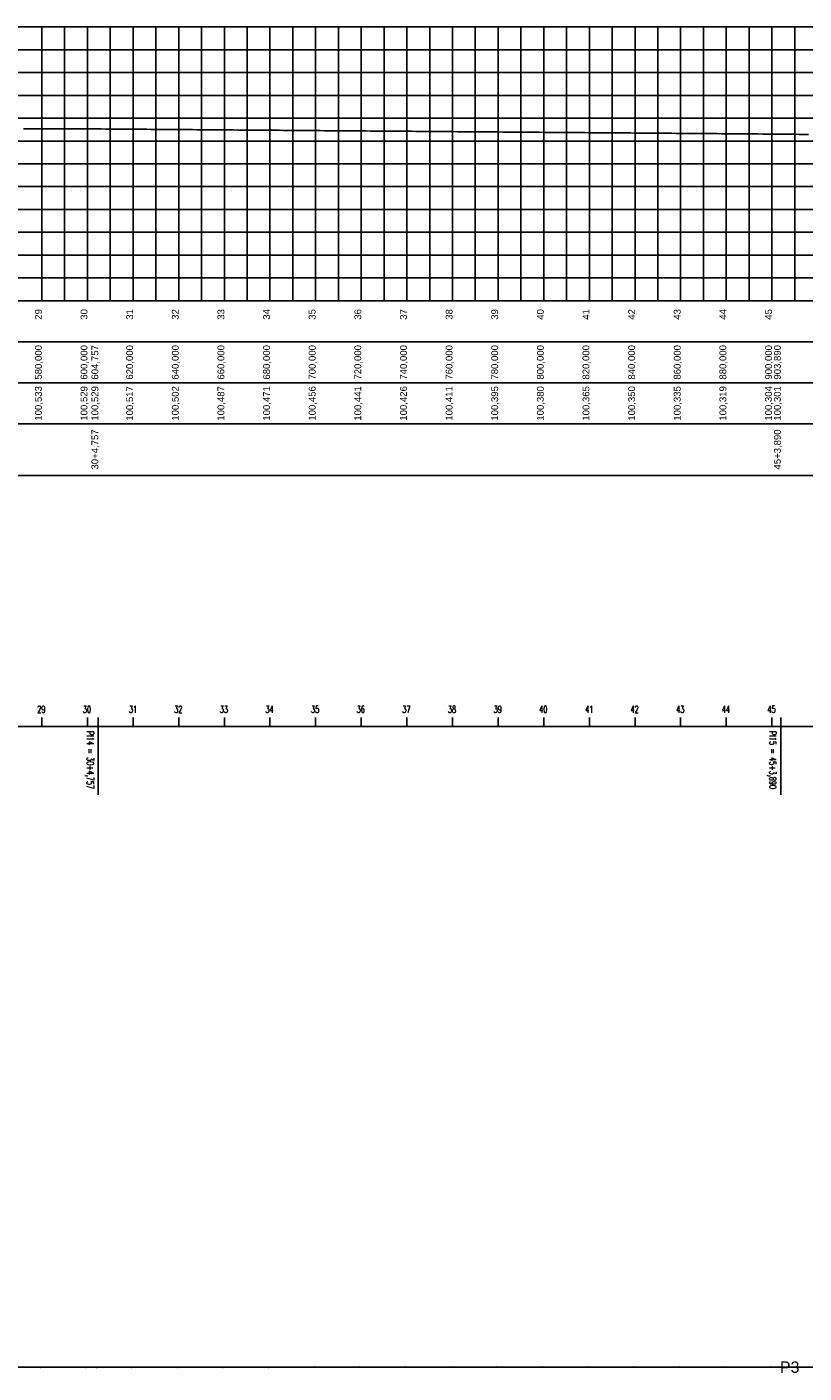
# Model space of a CAD drawing. Extents: x 4680 to 6044, y 9631 to 10233.
# Tile 3 of 4: x 5358 to 5698, y 9631 to 10221. Entities that reach past the tile are written whole.
import ezdxf
from ezdxf.enums import TextEntityAlignment as Align

# ---------------------------------------------------------------- set-up
doc = ezdxf.new("R2010")
doc.units = 0
doc.header["$MEASUREMENT"] = 0
doc.header["$PDMODE"] = 34
doc.header["$PDSIZE"] = 0.2
doc.linetypes.add('CONTINUO', pattern=[0])
doc.layers.get('0').update_dxf_attribs({"linetype": 'CONTINUOUS'})
doc.layers.add('DRENO-001', color=3, linetype='CONTINUOUS')
doc.layers.add('JAN', color=8, linetype='CONTINUOUS')
doc.styles.add('$PF_GREIDE', font='ARIAL.TTF')
doc.styles.add('SIMPLEX', font='simplex', dxfattribs={"height": 0.2})
doc.styles.get("Standard").update_dxf_attribs({"font": 'ARIAL.TTF'})

msp = doc.modelspace()

# ---------------------------------------------------------------- linework, layer by layer
at = {"color": 30}
for p, q in [((5364.09, 10101.12), (5364.09, 10221.12)), ((5374.09, 10101.12), (5374.09, 10221.12)), ((5394.09, 10101.12), (5394.09, 10221.12)), ((5404.09, 10101.12), (5404.09, 10221.12)), ((5414.09, 10101.12), (5414.09, 10221.12)), ((5424.09, 10101.12), (5424.09, 10221.12)), ((5444.09, 10101.12), (5444.09, 10221.12)), ((5454.09, 10101.12), (5454.09, 10221.12)), ((5464.09, 10101.12), (5464.09, 10221.12)), ((5474.09, 10101.12), (5474.09, 10221.12)), ((5494.09, 10101.12), (5494.09, 10221.12)), ((5504.09, 10101.12), (5504.09, 10221.12)), ((5514.09, 10101.12), (5514.09, 10221.12)), ((5524.09, 10101.12), (5524.09, 10221.12)), ((5544.09, 10101.12), (5544.09, 10221.12)), ((5554.09, 10101.12), (5554.09, 10221.12)), ((5564.09, 10101.12), (5564.09, 10221.12)), ((5574.09, 10101.12), (5574.09, 10221.12)), ((5594.09, 10101.12), (5594.09, 10221.12)), ((5604.09, 10101.12), (5604.09, 10221.12)), ((5614.09, 10101.12), (5614.09, 10221.12)), ((5624.09, 10101.12), (5624.09, 10221.12)), ((5644.09, 10101.12), (5644.09, 10221.12)), ((5654.09, 10101.12), (5654.09, 10221.12)), ((5664.09, 10101.12), (5664.09, 10221.12)), ((5674.09, 10101.12), (5674.09, 10221.12)), ((5694.09, 10101.12), (5694.09, 10221.12)), ((4734.09, 10211.12), (6044.09, 10211.12)), ((4734.09, 10191.12), (6044.09, 10191.12)), ((4734.09, 10181.12), (6044.09, 10181.12)), ((4734.09, 10171.12), (6044.09, 10171.12)), ((4734.09, 10161.12), (6044.09, 10161.12)), ((4734.09, 10141.12), (6044.09, 10141.12)), ((4734.09, 10131.12), (6044.09, 10131.12)), ((4734.09, 10121.12), (6044.09, 10121.12)), ((4734.09, 10111.12), (6044.09, 10111.12))]:
    msp.add_line(p, q, dxfattribs=at)
at = {"color": 36}
for p, q in [((5384.09, 10101.12), (5384.09, 10221.12)), ((5434.09, 10101.12), (5434.09, 10221.12)), ((5484.09, 10101.12), (5484.09, 10221.12)), ((5534.09, 10101.12), (5534.09, 10221.12)), ((5584.09, 10101.12), (5584.09, 10221.12)), ((5634.09, 10101.12), (5634.09, 10221.12)), ((5684.09, 10101.12), (5684.09, 10221.12)), ((4734.09, 10201.12), (6044.09, 10201.12)), ((4734.09, 10151.12), (6044.09, 10151.12))]:
    msp.add_line(p, q, dxfattribs=at)
at = {"color": 36, "linetype": 'CONTINUOUS'}
for p, q in [((4734.09, 10047.12), (6044.09, 10047.12)), ((6044.09, 10024.54), (4734.09, 10024.54))]:
    msp.add_line(p, q, dxfattribs=at)
for points in [[(4734.09, 10101.12), (6044.09, 10101.12), (6044.09, 10221.12), (4734.09, 10221.12)], [(4734.09, 10101.12), (6044.09, 10101.12), (6044.09, 10083.12), (4734.09, 10083.12)], [(4734.09, 10083.12), (6044.09, 10083.12), (6044.09, 10065.12), (4734.09, 10065.12)], [(4734.09, 10065.12), (6044.09, 10065.12), (6044.09, 10047.12), (4734.09, 10047.12)]]:
    msp.add_lwpolyline(points, close=True, dxfattribs=at)
at = {"color": 160, "linetype": 'CONTINUOUS'}
msp.add_lwpolyline([(5356.09, 10176.46), (5358.09, 10176.45), (5360.09, 10176.45), (5362.09, 10176.45), (5364.09, 10176.44), (5366.09, 10176.44), (5368.09, 10176.44), (5370.09, 10176.43), (5372.09, 10176.43), (5374.09, 10176.43), (5376.09, 10176.42), (5378.09, 10176.42), (5380.09, 10176.42), (5382.09, 10176.41), (5384.09, 10176.41), (5386.09, 10176.41), (5388.09, 10176.4), (5388.85, 10176.4), (5390.09, 10176.39), (5392.09, 10176.38), (5394.09, 10176.36), (5396.09, 10176.35), (5398.09, 10176.33), (5400.09, 10176.32), (5402.09, 10176.3), (5404.09, 10176.29), (5406.09, 10176.27), (5408.09, 10176.26), (5410.09, 10176.24), (5412.09, 10176.22), (5414.09, 10176.21), (5416.09, 10176.19), (5418.09, 10176.18), (5420.09, 10176.16), (5422.09, 10176.15), (5424.09, 10176.13), (5426.09, 10176.12), (5428.09, 10176.1), (5430.09, 10176.09), (5432.09, 10176.07), (5434.09, 10176.06), (5436.09, 10176.04), (5438.09, 10176.03), (5440.09, 10176.01), (5442.09, 10176), (5444.09, 10175.98), (5446.09, 10175.97), (5448.09, 10175.95), (5450.09, 10175.94), (5452.09, 10175.92), (5454.09, 10175.91), (5456.09, 10175.89), (5458.09, 10175.88), (5460.09, 10175.86), (5462.09, 10175.84), (5464.09, 10175.83), (5466.09, 10175.81), (5468.09, 10175.8), (5470.09, 10175.78), (5472.09, 10175.77), (5474.09, 10175.75), (5476.09, 10175.74), (5478.09, 10175.72), (5480.09, 10175.71), (5482.09, 10175.69), (5484.09, 10175.68), (5486.09, 10175.66), (5488.09, 10175.65), (5490.09, 10175.63), (5492.09, 10175.62), (5494.09, 10175.6), (5496.09, 10175.59), (5498.09, 10175.57), (5500.09, 10175.56), (5502.09, 10175.54), (5504.09, 10175.53), (5506.09, 10175.51), (5508.09, 10175.5), (5510.09, 10175.48), (5512.09, 10175.46), (5514.09, 10175.45), (5516.09, 10175.43), (5518.09, 10175.42), (5520.09, 10175.4), (5522.09, 10175.39), (5524.09, 10175.37), (5526.09, 10175.36), (5528.09, 10175.34), (5530.09, 10175.33), (5532.09, 10175.31), (5534.09, 10175.3), (5536.09, 10175.28), (5538.09, 10175.27), (5540.09, 10175.25), (5542.09, 10175.24), (5544.09, 10175.22), (5546.09, 10175.21), (5548.09, 10175.19), (5550.09, 10175.18), (5552.09, 10175.16), (5554.09, 10175.15), (5556.09, 10175.13), (5558.09, 10175.12), (5560.09, 10175.1), (5562.09, 10175.08), (5564.09, 10175.07), (5566.09, 10175.05), (5568.09, 10175.04), (5570.09, 10175.02), (5572.09, 10175.01), (5574.09, 10174.99), (5576.09, 10174.98), (5578.09, 10174.96), (5580.09, 10174.95), (5582.09, 10174.93), (5584.09, 10174.92), (5586.09, 10174.9), (5588.09, 10174.89), (5590.09, 10174.87), (5592.09, 10174.86), (5594.09, 10174.84), (5596.09, 10174.83), (5598.09, 10174.81), (5600.09, 10174.8), (5602.09, 10174.78), (5604.09, 10174.77), (5606.09, 10174.75), (5608.09, 10174.74), (5610.09, 10174.72), (5612.09, 10174.7), (5614.09, 10174.69), (5616.09, 10174.67), (5618.09, 10174.66), (5620.09, 10174.64), (5622.09, 10174.63), (5624.09, 10174.61), (5626.09, 10174.6), (5628.09, 10174.58), (5630.09, 10174.57), (5632.09, 10174.55), (5634.09, 10174.54), (5636.09, 10174.52), (5638.09, 10174.51), (5640.09, 10174.49), (5642.09, 10174.48), (5644.09, 10174.46), (5646.09, 10174.45), (5648.09, 10174.43), (5650.09, 10174.42), (5652.09, 10174.4), (5654.09, 10174.39), (5656.09, 10174.37), (5658.09, 10174.36), (5660.09, 10174.34), (5662.09, 10174.32), (5664.09, 10174.31), (5666.09, 10174.29), (5668.09, 10174.28), (5670.09, 10174.26), (5672.09, 10174.25), (5674.09, 10174.23), (5676.09, 10174.22), (5678.09, 10174.2), (5680.09, 10174.19), (5682.09, 10174.17), (5684.09, 10174.16), (5686.09, 10174.14), (5687.98, 10174.13), (5688.09, 10174.13), (5690.09, 10174.1), (5692.09, 10174.08), (5694.09, 10174.06), (5696.09, 10174.03), (5698.09, 10174.01), (5700.09, 10173.99)], dxfattribs=at)
msp.add_point((5687.36, 9633.76))
at = {"layer": 'DRENO-001'}
msp.add_lwpolyline([(4783.47, 9633.75), (4786.16, 9633.75), (4789.04, 9633.75), (4834.63, 9633.75), (4882.71, 9633.75), (4934.94, 9633.75), (4985.08, 9633.75), (5000, 9633.75), (5040.19, 9633.75), (5083.4, 9633.75), (5128.93, 9633.75), (5180.54, 9633.75), (5232.05, 9633.75), (5285.38, 9633.75), (5388.22, 9633.75), (5687.36, 9633.76), (5736.31, 9633.76), (5780.39, 9633.76), (5830.12, 9633.76), (5883.01, 9633.76), (5926.29, 9633.76), (5988.37, 9633.76)], dxfattribs=at)
for p in [(5363.47, 9633.75), (5363.47, 9633.75), (5383.47, 9633.75), (5383.47, 9633.75), (5388.2, 9633.75), (5388.22, 9633.75), (5388.22, 9633.75), (5388.22, 9633.75), (5403.47, 9633.75), (5403.47, 9633.75), (5423.47, 9633.75), (5423.47, 9633.75), (5443.47, 9633.75), (5443.47, 9633.75), (5463.47, 9633.75), (5463.47, 9633.75), (5483.47, 9633.76), (5483.47, 9633.76), (5503.47, 9633.76), (5503.47, 9633.76), (5523.47, 9633.76), (5523.47, 9633.76), (5543.47, 9633.76), (5543.47, 9633.76), (5563.47, 9633.76), (5563.47, 9633.76), (5583.47, 9633.76), (5583.47, 9633.76), (5603.47, 9633.76), (5603.47, 9633.76), (5623.47, 9633.76), (5623.47, 9633.76), (5643.47, 9633.76), (5643.47, 9633.76), (5663.47, 9633.76), (5663.47, 9633.76), (5683.47, 9633.76), (5683.47, 9633.76), (5687.36, 9633.76), (5687.36, 9633.76)]:
    msp.add_point(p, dxfattribs=at)
at = {"layer": 'JAN', "color": 3, "linetype": 'CONTINUO'}
for points in [[(5364.09, 9914.54), (5364.09, 9918.54)], [(5384.09, 9914.54), (5384.09, 9918.54)], [(5388.85, 9914.54), (5388.85, 9918.54)], [(5404.09, 9914.54), (5404.09, 9918.54)], [(5424.09, 9914.54), (5424.09, 9918.54)], [(5444.09, 9914.54), (5444.09, 9918.54)], [(5464.09, 9914.54), (5464.09, 9918.54)], [(5484.09, 9914.54), (5484.09, 9918.54)], [(5504.09, 9914.54), (5504.09, 9918.54)], [(5524.09, 9914.54), (5524.09, 9918.54)], [(5544.09, 9914.54), (5544.09, 9918.54)], [(5564.09, 9914.54), (5564.09, 9918.54)], [(5584.09, 9914.54), (5584.09, 9918.54)], [(5604.09, 9914.54), (5604.09, 9918.54)], [(5624.09, 9914.54), (5624.09, 9918.54)], [(5644.09, 9914.54), (5644.09, 9918.54)], [(5664.09, 9914.54), (5664.09, 9918.54)], [(5684.09, 9914.54), (5684.09, 9918.54)], [(5687.98, 9914.54), (5687.98, 9918.54)]]:
    msp.add_lwpolyline(points, dxfattribs=at)
at = {"layer": 'JAN', "color": 2, "linetype": 'CONTINUO'}
for points in [[(5286.01, 9914.54), (5388.85, 9914.54)], [(5388.85, 9914.54), (5687.98, 9914.54)], [(5687.98, 9914.54), (5736.94, 9914.54)]]:
    msp.add_lwpolyline(points, dxfattribs=at)
at = {"layer": 'JAN', "color": 1, "linetype": 'CONTINUO'}
for points in [[(5388.85, 9914.54), (5388.85, 9884.54)], [(5687.98, 9914.54), (5687.98, 9884.54)]]:
    msp.add_lwpolyline(points, dxfattribs=at)

# ---------------------------------------------------------------- texts
at = {"color": 7, "linetype": 'CONTINUOUS', "style": '$PF_GREIDE'}
for s, p in [('29', (5364.09, 10095.12)), ('30', (5384.09, 10095.12)), ('31', (5404.09, 10095.12)), ('32', (5424.09, 10095.12)), ('33', (5444.09, 10095.12)), ('34', (5464.09, 10095.12)), ('35', (5484.09, 10095.12)), ('36', (5504.09, 10095.12)), ('37', (5524.09, 10095.12)), ('38', (5544.09, 10095.12)), ('39', (5564.09, 10095.12)), ('40', (5584.09, 10095.12)), ('41', (5604.09, 10095.12)), ('42', (5624.09, 10095.12)), ('43', (5644.09, 10095.12)), ('44', (5664.09, 10095.12)), ('45', (5684.09, 10095.12)), ('580,000', (5364.09, 10074.12)), ('600,000', (5384.09, 10074.12)), ('604,757', (5388.85, 10074.12)), ('620,000', (5404.09, 10074.12)), ('640,000', (5424.09, 10074.12)), ('660,000', (5444.09, 10074.12)), ('680,000', (5464.09, 10074.12)), ('700,000', (5484.09, 10074.12)), ('720,000', (5504.09, 10074.12)), ('740,000', (5524.09, 10074.12)), ('760,000', (5544.09, 10074.12)), ('780,000', (5564.09, 10074.12)), ('800,000', (5584.09, 10074.12)), ('820,000', (5604.09, 10074.12)), ('840,000', (5624.09, 10074.12)), ('860,000', (5644.09, 10074.12)), ('880,000', (5664.09, 10074.12)), ('900,000', (5684.09, 10074.12)), ('903,890', (5687.98, 10074.12)), ('100,533', (5364.09, 10056.12)), ('100,529', (5384.09, 10056.12)), ('100,529', (5388.85, 10056.12)), ('100,517', (5404.09, 10056.12)), ('100,502', (5424.09, 10056.12)), ('100,487', (5444.09, 10056.12)), ('100,471', (5464.09, 10056.12)), ('100,456', (5484.09, 10056.12)), ('100,441', (5504.09, 10056.12)), ('100,426', (5524.09, 10056.12)), ('100,411', (5544.09, 10056.12)), ('100,395', (5564.09, 10056.12)), ('100,380', (5584.09, 10056.12)), ('100,365', (5604.09, 10056.12)), ('100,350', (5624.09, 10056.12)), ('100,335', (5644.09, 10056.12)), ('100,319', (5664.09, 10056.12)), ('100,304', (5684.09, 10056.12)), ('100,301', (5687.98, 10056.12)), ('30+4,757', (5388.85, 10035.93)), ('45+3,890', (5687.98, 10035.93))]:
    msp.add_text(s, height=3, rotation=90, dxfattribs=at).set_placement(p, align=Align.CENTER)
msp.add_text('P3', height=5).set_placement((5687.6, 9631.26))
at = {"layer": 'DRENO-001'}
for s, p in [('29', (5363.71, 9633.35)), ('29', (5363.71, 9633.35)), ('30', (5383.71, 9633.35)), ('30', (5383.71, 9633.35)), ('30+4,757', (5388.46, 9633.35)), ('30+4,757', (5388.46, 9633.35)), ('12', (5388.44, 9633.35)), ('13', (5388.46, 9633.35)), ('31', (5403.71, 9633.35)), ('31', (5403.71, 9633.35)), ('32', (5423.71, 9633.35)), ('32', (5423.71, 9633.35)), ('33', (5443.71, 9633.35)), ('33', (5443.71, 9633.35)), ('34', (5463.71, 9633.35)), ('34', (5463.71, 9633.35)), ('35', (5483.71, 9633.36)), ('35', (5483.71, 9633.36)), ('36', (5503.71, 9633.36)), ('36', (5503.71, 9633.36)), ('37', (5523.71, 9633.36)), ('37', (5523.71, 9633.36)), ('38', (5543.71, 9633.36)), ('38', (5543.71, 9633.36)), ('39', (5563.71, 9633.36)), ('39', (5563.71, 9633.36)), ('40', (5583.71, 9633.36)), ('40', (5583.71, 9633.36)), ('41', (5603.71, 9633.36)), ('41', (5603.71, 9633.36)), ('42', (5623.71, 9633.36)), ('42', (5623.71, 9633.36)), ('43', (5643.71, 9633.36)), ('43', (5643.71, 9633.36)), ('44', (5663.71, 9633.36)), ('44', (5663.71, 9633.36)), ('45', (5683.71, 9633.36)), ('45', (5683.71, 9633.36)), ('45+3,890', (5687.6, 9633.36)), ('45+3,890', (5687.6, 9633.36))]:
    msp.add_text(s, height=0.8, dxfattribs=at).set_placement(p)
at = {"layer": 'JAN', "color": 7, "style": 'SIMPLEX', "width": 0.699986}
for s, rotation, p in [('29', 0.00028, (5362.09, 9920.54)), ('30', 0.00028, (5382.09, 9920.54)), ('31', 0.00028, (5402.29, 9920.54)), ('32', 0.00028, (5422.09, 9920.54)), ('33', 0.00028, (5442.09, 9920.54)), ('34', 0.00028, (5462.09, 9920.54)), ('35', 0.00028, (5482.09, 9920.54)), ('36', 0.00028, (5502.09, 9920.54)), ('37', 0.00028, (5522.09, 9920.54)), ('38', 0.00028, (5542.09, 9920.54)), ('39', 0.00028, (5562.09, 9920.54)), ('40', 0.00028, (5582.09, 9920.54)), ('41', 0.00028, (5602.29, 9920.54)), ('42', 0.00028, (5622.09, 9920.54)), ('43', 0.00028, (5642.09, 9920.54)), ('44', 0.00028, (5662.09, 9920.54)), ('45', 0.00028, (5682.09, 9920.54)), ('PI14 = 30+4,757', 270.00028, (5383.85, 9912.54)), ('PI15 = 45+3,890', 270.00028, (5682.98, 9912.54))]:
    msp.add_text(s, height=3, rotation=rotation, dxfattribs=at).set_placement(p)

doc.saveas('drawing.dxf')
